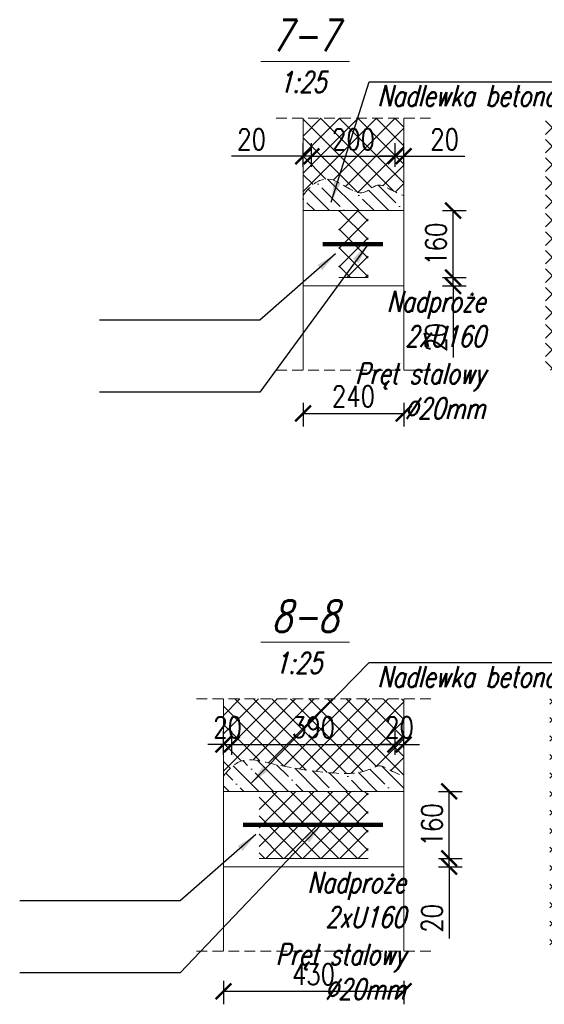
# Model space of a CAD drawing. Header units: millimetres. Extents: x 11984 to 50512, y -26688 to 13952.
# Tile 43 of 85: x 25564 to 25690, y 7681 to 7916. Entities that reach past the tile are written whole.
import ezdxf

# ---------------------------------------------------------------- set-up
doc = ezdxf.new("R2010")
doc.units = ezdxf.units.MM
doc.header["$MEASUREMENT"] = 0
doc.linetypes.add('HIDDEN', pattern=[9.525, 6.35, -3.175])
doc.layers.add('e-cad_opisy', color=7, linetype='Continuous')
for name, color, linetype, lineweight in [('e-cad_wymiary', 5, 'Continuous', 9), ('k-kreskowanie', 252, 'Continuous', 9), ('k-opis-blue', 161, 'Continuous', 35), ('k-opis-zbrojenia', 7, 'Continuous', 20), ('k-widok', 1, 'Continuous', 20), ('k-ściany istniejące', 190, 'Continuous', 18)]:
    doc.layers.add(name, color=color, linetype=linetype, lineweight=lineweight)
doc.styles.add('e-cad_1', font='simplex.shx', dxfattribs={"width": 0.8})
doc.styles.add('OPIS', font='simplex.shx', dxfattribs={"width": 0.85, "height": 15})
doc.styles.add('simplex15', font='simplex.shx', dxfattribs={"width": 0.75, "oblique": 15, "height": 10})
doc.dimstyles.new('e-cad_1_25_[cm]', dxfattribs={"dimscale": 2.5, "dimtxt": 2, "dimasz": 1.5, "dimexe": 1.25, "dimexo": 0.625, "dimtad": 1, "dimdec": 0, "dimlfac": 10, "dimrnd": 0.1, "dimdsep": 46, "dimtxsty": 'e-cad_1', "dimblk": 'ARCHTICK', "dimcen": 2.5, "dimclrd": 256, "dimclre": 256, "dimclrt": 7, "dimadec": 0, "dimazin": 0, "dimtfac": 1, "dimtdec": 0, "dimtix": 1, "dimtmove": 0, "dimatfit": 3, "dimfxl": 0, "dimarcsym": 0})
doc.dimstyles.new('LINIA', dxfattribs={"dimscale": 0.5, "dimtxt": 2.5, "dimasz": 10, "dimexe": 2.5, "dimexo": 5, "dimgap": 5, "dimtad": 1, "dimdec": 1, "dimdsep": 46, "dimtxsty": 'OPIS', "dimcen": 10, "dimadec": 0, "dimazin": 0, "dimtfac": 1, "dimtdec": 1, "dimtmove": 2, "dimatfit": 3, "dimfxl": 0, "dimtolj": 1, "dimtzin": 0, "dimarcsym": 0})
pattern_1 = [(45, (-3346.305, -1980.1727), (-2.2097087, 2.2097087), []), (135, (-3346.305, -1980.1727), (-2.2097087, -2.2097087), [])]
pattern_2 = [(135, (28362.3495, 8102.473), (-3.535534, -3.535534), []), (135, (28362.3495, 8106.0083), (-3.535534, -3.535534), [6.25, -1.25, 0, -1.25])]

# ---------------------------------------------------------------- blocks, each defined once
blk = doc.blocks.new('_ArchTick')
at = {"color": 0, "linetype": 'ByBlock', "const_width": 0.15}
blk.add_lwpolyline([(-0.5, -0.5), (0.5, 0.5)], dxfattribs=at)
blk = doc.blocks.new('*D178')
at = {"layer": 'Defpoints', "color": 0}
for p in [(25632.01, 7842.74), (25656.01, 7842.74), (25656.01, 7822.36)]:
    blk.add_point(p, dxfattribs=at)
at = {"layer": 'e-cad_wymiary', "lineweight": -2}
for p, q in [((25632.01, 7824.86), (25632.01, 7819.24)), ((25656.01, 7824.86), (25656.01, 7819.24)), ((25632.01, 7822.36), (25656.01, 7822.36))]:
    blk.add_line(p, q, dxfattribs=at)
at = {"layer": 'e-cad_wymiary', "lineweight": -2, "xscale": 3.75, "yscale": 3.75, "zscale": 3.75, "rotation": 180}
blk.add_blockref('_ArchTick', (25632.01, 7822.36), dxfattribs=at)
at = {"layer": 'e-cad_wymiary', "lineweight": -2, "xscale": 3.75, "yscale": 3.75, "zscale": 3.75}
blk.add_blockref('_ArchTick', (25656.01, 7822.36), dxfattribs=at)
at = {"layer": 'e-cad_wymiary', "color": 7, "insert": (25644.01, 7826.43), "char_height": 5, "attachment_point": 5, "style": 'e-cad_1'}
blk.add_mtext('240', dxfattribs=at)
blk = doc.blocks.new('*D179')
at = {"layer": 'Defpoints', "color": 0}
for p in [(25654.01, 7854.8), (25667.79, 7854.8), (25656.01, 7852.8)]:
    blk.add_point(p, dxfattribs=at)
at = {"layer": 'e-cad_wymiary', "lineweight": -2}
for p, q in [((25667.79, 7854.8), (25667.79, 7858.55)), ((25665.29, 7854.8), (25670.92, 7854.8)), ((25667.79, 7852.8), (25667.79, 7854.8)), ((25665.29, 7852.8), (25670.92, 7852.8)), ((25667.79, 7852.8), (25667.79, 7835.7))]:
    blk.add_line(p, q, dxfattribs=at)
at = {"layer": 'e-cad_wymiary', "lineweight": -2, "xscale": 3.75, "yscale": 3.75, "zscale": 3.75}
for p, rotation in [((25667.79, 7854.8), 270), ((25667.79, 7852.8), 90)]:
    blk.add_blockref('_ArchTick', p, dxfattribs=dict(at, rotation=rotation))
at = {"layer": 'e-cad_wymiary', "color": 7, "insert": (25663.73, 7840.5), "char_height": 5, "attachment_point": 5, "rotation": 90, "style": 'e-cad_1'}
blk.add_mtext('20', dxfattribs=at)
blk = doc.blocks.new('*D180')
at = {"layer": 'Defpoints', "color": 0}
for p in [(25656.01, 7870.8), (25667.79, 7870.8), (25654.01, 7854.8)]:
    blk.add_point(p, dxfattribs=at)
at = {"layer": 'e-cad_wymiary', "lineweight": -2}
for p, q in [((25665.29, 7870.8), (25670.92, 7870.8)), ((25667.79, 7854.8), (25667.79, 7870.8)), ((25665.29, 7854.8), (25670.92, 7854.8))]:
    blk.add_line(p, q, dxfattribs=at)
at = {"layer": 'e-cad_wymiary', "lineweight": -2, "xscale": 3.75, "yscale": 3.75, "zscale": 3.75}
for p, rotation in [((25667.79, 7870.8), 90), ((25667.79, 7854.8), 270)]:
    blk.add_blockref('_ArchTick', p, dxfattribs=dict(at, rotation=rotation))
at = {"layer": 'e-cad_wymiary', "color": 7, "insert": (25663.73, 7862.8), "char_height": 5, "attachment_point": 5, "rotation": 90, "style": 'e-cad_1'}
blk.add_mtext('160', dxfattribs=at)
blk = doc.blocks.new('*D181')
at = {"layer": 'Defpoints', "color": 0}
for p in [(25632.01, 7883.77), (25632.01, 7870.8), (25634.01, 7870.8)]:
    blk.add_point(p, dxfattribs=at)
at = {"layer": 'e-cad_wymiary', "lineweight": -2}
for p, q in [((25632.01, 7881.27), (25632.01, 7886.9)), ((25634.01, 7881.27), (25634.01, 7886.9)), ((25632.01, 7883.77), (25614.91, 7883.77)), ((25634.01, 7883.77), (25632.01, 7883.77)), ((25634.01, 7883.77), (25637.76, 7883.77))]:
    blk.add_line(p, q, dxfattribs=at)
at = {"layer": 'e-cad_wymiary', "lineweight": -2, "xscale": 3.75, "yscale": 3.75, "zscale": 3.75}
blk.add_blockref('_ArchTick', (25632.01, 7883.77), dxfattribs=at)
at = {"layer": 'e-cad_wymiary', "lineweight": -2, "xscale": 3.75, "yscale": 3.75, "zscale": 3.75, "rotation": 180}
blk.add_blockref('_ArchTick', (25634.01, 7883.77), dxfattribs=at)
at = {"layer": 'e-cad_wymiary', "color": 7, "insert": (25619.71, 7887.84), "char_height": 5, "attachment_point": 5, "style": 'e-cad_1'}
blk.add_mtext('20', dxfattribs=at)
blk = doc.blocks.new('*D182')
at = {"layer": 'Defpoints', "color": 0}
for p in [(25654.01, 7883.77), (25634.01, 7870.8), (25654.01, 7870.8)]:
    blk.add_point(p, dxfattribs=at)
at = {"layer": 'e-cad_wymiary', "lineweight": -2}
for p, q in [((25634.01, 7881.27), (25634.01, 7886.9)), ((25654.01, 7881.27), (25654.01, 7886.9)), ((25634.01, 7883.77), (25654.01, 7883.77))]:
    blk.add_line(p, q, dxfattribs=at)
at = {"layer": 'e-cad_wymiary', "lineweight": -2, "xscale": 3.75, "yscale": 3.75, "zscale": 3.75, "rotation": 180}
blk.add_blockref('_ArchTick', (25634.01, 7883.77), dxfattribs=at)
at = {"layer": 'e-cad_wymiary', "lineweight": -2, "xscale": 3.75, "yscale": 3.75, "zscale": 3.75}
blk.add_blockref('_ArchTick', (25654.01, 7883.77), dxfattribs=at)
at = {"layer": 'e-cad_wymiary', "color": 7, "insert": (25644.01, 7887.84), "char_height": 5, "attachment_point": 5, "style": 'e-cad_1'}
blk.add_mtext('200', dxfattribs=at)
blk = doc.blocks.new('*D183')
at = {"layer": 'Defpoints', "color": 0}
for p in [(25656.01, 7883.77), (25656.01, 7878.02), (25654.01, 7870.8)]:
    blk.add_point(p, dxfattribs=at)
at = {"layer": 'e-cad_wymiary', "lineweight": -2}
for p, q in [((25654.01, 7881.27), (25654.01, 7886.9)), ((25656.01, 7881.27), (25656.01, 7886.9)), ((25654.01, 7883.77), (25650.26, 7883.77)), ((25654.01, 7883.77), (25656.01, 7883.77)), ((25656.01, 7883.77), (25670.56, 7883.77)), ((25656.01, 7883.77), (25659.76, 7883.77))]:
    blk.add_line(p, q, dxfattribs=at)
at = {"layer": 'e-cad_wymiary', "lineweight": -2, "xscale": 3.75, "yscale": 3.75, "zscale": 3.75}
blk.add_blockref('_ArchTick', (25654.01, 7883.77), dxfattribs=at)
at = {"layer": 'e-cad_wymiary', "lineweight": -2, "xscale": 3.75, "yscale": 3.75, "zscale": 3.75, "rotation": 180}
blk.add_blockref('_ArchTick', (25656.01, 7883.77), dxfattribs=at)
at = {"layer": 'e-cad_wymiary', "color": 7, "insert": (25665.76, 7887.84), "char_height": 5, "attachment_point": 5, "style": 'e-cad_1'}
blk.add_mtext('20', dxfattribs=at)
blk = doc.blocks.new('*D210')
at = {"layer": 'Defpoints', "color": 0}
for p in [(25613.01, 7694.03), (25656.01, 7694.03), (25656.01, 7684.43)]:
    blk.add_point(p, dxfattribs=at)
at = {"layer": 'e-cad_wymiary', "lineweight": -2}
for p, q in [((25613.01, 7686.93), (25613.01, 7681.3)), ((25656.01, 7686.93), (25656.01, 7681.3)), ((25613.01, 7684.43), (25656.01, 7684.43))]:
    blk.add_line(p, q, dxfattribs=at)
at = {"layer": 'e-cad_wymiary', "lineweight": -2, "xscale": 3.75, "yscale": 3.75, "zscale": 3.75, "rotation": 180}
blk.add_blockref('_ArchTick', (25613.01, 7684.43), dxfattribs=at)
at = {"layer": 'e-cad_wymiary', "lineweight": -2, "xscale": 3.75, "yscale": 3.75, "zscale": 3.75}
blk.add_blockref('_ArchTick', (25656.01, 7684.43), dxfattribs=at)
at = {"layer": 'e-cad_wymiary', "color": 7, "insert": (25634.51, 7688.49), "char_height": 5, "attachment_point": 5, "style": 'e-cad_1'}
blk.add_mtext('430', dxfattribs=at)
blk = doc.blocks.new('*D211')
at = {"layer": 'Defpoints', "color": 0}
for p in [(25615.01, 7743.35), (25613.01, 7732.14), (25615.01, 7732.14)]:
    blk.add_point(p, dxfattribs=at)
at = {"layer": 'e-cad_wymiary', "lineweight": -2}
for p, q in [((25613.01, 7740.85), (25613.01, 7746.48)), ((25615.01, 7740.85), (25615.01, 7746.48)), ((25613.01, 7743.35), (25609.26, 7743.35)), ((25613.01, 7743.35), (25615.01, 7743.35)), ((25615.01, 7743.35), (25618.76, 7743.35))]:
    blk.add_line(p, q, dxfattribs=at)
at = {"layer": 'e-cad_wymiary', "lineweight": -2, "xscale": 3.75, "yscale": 3.75, "zscale": 3.75}
blk.add_blockref('_ArchTick', (25613.01, 7743.35), dxfattribs=at)
at = {"layer": 'e-cad_wymiary', "lineweight": -2, "xscale": 3.75, "yscale": 3.75, "zscale": 3.75, "rotation": 180}
blk.add_blockref('_ArchTick', (25615.01, 7743.35), dxfattribs=at)
at = {"layer": 'e-cad_wymiary', "color": 7, "insert": (25614.01, 7747.41), "char_height": 5, "attachment_point": 5, "style": 'e-cad_1'}
blk.add_mtext('20', dxfattribs=at)
blk = doc.blocks.new('*D212')
at = {"layer": 'Defpoints', "color": 0}
for p in [(25654.01, 7743.35), (25615.01, 7732.14), (25654.01, 7732.14)]:
    blk.add_point(p, dxfattribs=at)
at = {"layer": 'e-cad_wymiary', "lineweight": -2}
for p, q in [((25615.01, 7740.85), (25615.01, 7746.48)), ((25654.01, 7740.85), (25654.01, 7746.48)), ((25615.01, 7743.35), (25654.01, 7743.35))]:
    blk.add_line(p, q, dxfattribs=at)
at = {"layer": 'e-cad_wymiary', "lineweight": -2, "xscale": 3.75, "yscale": 3.75, "zscale": 3.75, "rotation": 180}
blk.add_blockref('_ArchTick', (25615.01, 7743.35), dxfattribs=at)
at = {"layer": 'e-cad_wymiary', "lineweight": -2, "xscale": 3.75, "yscale": 3.75, "zscale": 3.75}
blk.add_blockref('_ArchTick', (25654.01, 7743.35), dxfattribs=at)
at = {"layer": 'e-cad_wymiary', "color": 7, "insert": (25634.51, 7747.41), "char_height": 5, "attachment_point": 5, "style": 'e-cad_1'}
blk.add_mtext('390', dxfattribs=at)
blk = doc.blocks.new('*D213')
at = {"layer": 'Defpoints', "color": 0}
for p in [(25656.01, 7743.35), (25656.01, 7740.89), (25654.01, 7732.14)]:
    blk.add_point(p, dxfattribs=at)
at = {"layer": 'e-cad_wymiary', "lineweight": -2}
for p, q in [((25654.01, 7740.85), (25654.01, 7746.48)), ((25656.01, 7742.45), (25656.01, 7746.48)), ((25654.01, 7743.35), (25650.26, 7743.35)), ((25654.01, 7743.35), (25656.01, 7743.35)), ((25656.01, 7743.35), (25659.76, 7743.35))]:
    blk.add_line(p, q, dxfattribs=at)
at = {"layer": 'e-cad_wymiary', "lineweight": -2, "xscale": 3.75, "yscale": 3.75, "zscale": 3.75}
blk.add_blockref('_ArchTick', (25654.01, 7743.35), dxfattribs=at)
at = {"layer": 'e-cad_wymiary', "lineweight": -2, "xscale": 3.75, "yscale": 3.75, "zscale": 3.75, "rotation": 180}
blk.add_blockref('_ArchTick', (25656.01, 7743.35), dxfattribs=at)
at = {"layer": 'e-cad_wymiary', "color": 7, "insert": (25655.01, 7747.41), "char_height": 5, "attachment_point": 5, "style": 'e-cad_1'}
blk.add_mtext('20', dxfattribs=at)
blk = doc.blocks.new('*D214')
at = {"layer": 'Defpoints', "color": 0}
for p in [(25654.01, 7716.14), (25666.85, 7716.14), (25656.01, 7714.14)]:
    blk.add_point(p, dxfattribs=at)
at = {"layer": 'e-cad_wymiary', "lineweight": -2}
for p, q in [((25666.85, 7716.14), (25666.85, 7719.89)), ((25664.35, 7716.14), (25669.97, 7716.14)), ((25666.85, 7714.14), (25666.85, 7716.14)), ((25664.35, 7714.14), (25669.97, 7714.14)), ((25666.85, 7714.14), (25666.85, 7697.04))]:
    blk.add_line(p, q, dxfattribs=at)
at = {"layer": 'e-cad_wymiary', "lineweight": -2, "xscale": 3.75, "yscale": 3.75, "zscale": 3.75}
for p, rotation in [((25666.85, 7716.14), 270), ((25666.85, 7714.14), 90)]:
    blk.add_blockref('_ArchTick', p, dxfattribs=dict(at, rotation=rotation))
at = {"layer": 'e-cad_wymiary', "color": 7, "insert": (25662.79, 7701.84), "char_height": 5, "attachment_point": 5, "rotation": 90, "style": 'e-cad_1'}
blk.add_mtext('20', dxfattribs=at)
blk = doc.blocks.new('*D215')
at = {"layer": 'Defpoints', "color": 0}
for p in [(25656.01, 7732.14), (25666.85, 7732.14), (25654.01, 7716.14)]:
    blk.add_point(p, dxfattribs=at)
at = {"layer": 'e-cad_wymiary', "lineweight": -2}
for p, q in [((25664.35, 7732.14), (25669.97, 7732.14)), ((25666.85, 7716.14), (25666.85, 7732.14)), ((25664.35, 7716.14), (25669.97, 7716.14))]:
    blk.add_line(p, q, dxfattribs=at)
at = {"layer": 'e-cad_wymiary', "lineweight": -2, "xscale": 3.75, "yscale": 3.75, "zscale": 3.75}
for p, rotation in [((25666.85, 7732.14), 90), ((25666.85, 7716.14), 270)]:
    blk.add_blockref('_ArchTick', p, dxfattribs=dict(at, rotation=rotation))
at = {"layer": 'e-cad_wymiary', "color": 7, "insert": (25662.79, 7724.14), "char_height": 5, "attachment_point": 5, "rotation": 90, "style": 'e-cad_1'}
blk.add_mtext('160', dxfattribs=at)

msp = doc.modelspace()

# ---------------------------------------------------------------- hatches: boundary and pattern name
at = {"layer": 'k-kreskowanie'}
h = msp.add_hatch(dxfattribs=at)
h.set_pattern_fill('ANSI37', color=256, scale=25, style=0)
h.set_pattern_definition(pattern_1)
edge = h.paths.add_edge_path()
edge.add_line((25689.87, 7832.68), (25689.87, 7892.85))
edge.add_line((25689.87, 7892.85), (25897.47, 7892.85))
edge.add_line((25897.47, 7892.85), (25897.47, 7832.68))
edge.add_line((25897.47, 7832.68), (25853.84, 7832.68))
edge.add_line((25853.84, 7832.68), (25853.84, 7844.8))
edge.add_line((25853.84, 7844.8), (25878.84, 7844.8))
edge.add_line((25878.84, 7844.8), (25878.84, 7854.8))
edge.add_spline(control_points=[(25878.84, 7854.8), (25888.11, 7874.09), (25874.42, 7876.52), (25863.03, 7873.45), (25820.54, 7878.57), (25808.77, 7873.71), (25792.52, 7878.06), (25768.42, 7873.49), (25759.47, 7875.01), (25752.51, 7876.85), (25737.87, 7875.25), (25722.92, 7873.73), (25713.8, 7876.29), (25703.73, 7873.49), (25700.85, 7867.82), (25700.69, 7861.66), (25703.84, 7854.8)], knot_values=[0, 0, 0, 0, 1, 2, 3, 4, 5, 6, 7, 8, 9, 10, 11, 12, 13, 14, 14, 14, 14], degree=3, periodic=0)
edge.add_line((25703.84, 7854.8), (25703.84, 7844.8))
edge.add_line((25703.84, 7844.8), (25728.84, 7844.8))
edge.add_line((25728.84, 7844.8), (25728.84, 7832.68))
edge.add_line((25728.84, 7832.68), (25689.87, 7832.68))
edge = h.paths.add_edge_path()
edge.add_line((25632.01, 7892.85), (25656.01, 7892.85))
edge.add_line((25656.01, 7892.85), (25656.01, 7874.37))
edge.add_spline(control_points=[(25656.01, 7874.37), (25652.53, 7875.7), (25650.06, 7878.3), (25646.2, 7873.71), (25641.4, 7877.3), (25635.93, 7879.7), (25632.01, 7874.42)], knot_values=[0, 0, 0, 0, 1, 2, 3, 4, 4, 4, 4], degree=3, periodic=0)
edge.add_line((25632.01, 7874.42), (25632.01, 7892.85))
h.paths.add_polyline_path([(25640.51, 7854.8), (25647.51, 7854.8), (25647.51, 7862.8), (25640.51, 7862.8)])
h.paths.add_polyline_path([(25640.51, 7862.8), (25640.51, 7870.8), (25647.51, 7870.8), (25647.51, 7862.8)])
h.paths.add_polyline_path([(25710.83, 7881.31), (25701.85, 7881.31), (25701.85, 7888.81), (25710.83, 7888.81)], flags=24)
h.paths.add_polyline_path([(25834.97, 7881.31), (25747.71, 7881.31), (25747.71, 7888.81), (25834.97, 7888.81)], flags=24)
h.paths.add_polyline_path([(25880.83, 7881.31), (25871.85, 7881.31), (25871.85, 7888.81), (25880.83, 7888.81)], flags=24)
h.paths.add_polyline_path([(25650.4, 7884.09), (25637.62, 7884.09), (25637.62, 7891.59), (25650.4, 7891.59)], flags=24)
h = msp.add_hatch(dxfattribs=at)
h.set_pattern_fill('ANSI35', color=256, scale=20, angle=90, style=0)
h.set_pattern_definition(pattern_2)
edge = h.paths.add_edge_path()
edge.add_spline(control_points=[(25703.84, 7854.8), (25700.69, 7861.66), (25700.85, 7867.82), (25703.73, 7873.49), (25713.8, 7876.29), (25722.92, 7873.73), (25737.87, 7875.25), (25752.51, 7876.85), (25759.47, 7875.01), (25768.42, 7873.49), (25792.52, 7878.06), (25808.77, 7873.71), (25820.54, 7878.57), (25863.03, 7873.45), (25874.42, 7876.52), (25888.11, 7874.09), (25878.84, 7854.8)], knot_values=[0, 0, 0, 0, 1, 2, 3, 4, 5, 6, 7, 8, 9, 10, 11, 12, 13, 14, 14, 14, 14], degree=3, periodic=0)
edge.add_line((25878.84, 7854.8), (25873.84, 7854.8))
edge.add_line((25873.84, 7854.8), (25873.84, 7870.8))
edge.add_line((25873.84, 7870.8), (25708.84, 7870.8))
edge.add_line((25708.84, 7870.8), (25708.84, 7854.8))
edge.add_line((25708.84, 7854.8), (25703.84, 7854.8))
edge = h.paths.add_edge_path()
edge.add_line((25632.01, 7870.8), (25632.01, 7874.42))
edge.add_spline(control_points=[(25632.01, 7874.42), (25635.93, 7879.7), (25641.4, 7877.3), (25646.2, 7873.71), (25650.06, 7878.3), (25652.53, 7875.7), (25656.01, 7874.37)], knot_values=[0, 0, 0, 0, 1, 2, 3, 4, 4, 4, 4], degree=3, periodic=0)
edge.add_line((25656.01, 7874.37), (25656.01, 7870.8))
edge.add_line((25656.01, 7870.8), (25632.01, 7870.8))
h = msp.add_hatch(dxfattribs=at)
h.set_pattern_fill('ANSI37', color=256, scale=25, style=0)
h.set_pattern_definition(pattern_1)
edge = h.paths.add_edge_path()
edge.add_line((25690.87, 7694.03), (25690.87, 7754.2))
edge.add_line((25690.87, 7754.2), (25916.47, 7754.2))
edge.add_line((25916.47, 7754.2), (25916.47, 7694.03))
edge.add_line((25916.47, 7694.03), (25872.84, 7694.03))
edge.add_line((25872.84, 7694.03), (25872.84, 7706.14))
edge.add_line((25872.84, 7706.14), (25897.84, 7706.14))
edge.add_line((25897.84, 7706.14), (25897.84, 7716.14))
edge.add_spline(control_points=[(25897.84, 7716.14), (25907.11, 7735.44), (25893.42, 7737.87), (25882.03, 7734.8), (25820.54, 7739.92), (25808.77, 7735.05), (25792.52, 7739.4), (25768.42, 7734.84), (25759.47, 7736.36), (25752.51, 7738.2), (25737.87, 7736.6), (25723.92, 7735.08), (25714.8, 7737.64), (25704.73, 7734.84), (25701.85, 7729.16), (25701.69, 7723), (25704.84, 7716.14)], knot_values=[0, 0, 0, 0, 1, 2, 3, 4, 5, 6, 7, 8, 9, 10, 11, 12, 13, 14, 14, 14, 14], degree=3, periodic=0)
edge.add_line((25704.84, 7716.14), (25704.84, 7706.14))
edge.add_line((25704.84, 7706.14), (25729.84, 7706.14))
edge.add_line((25729.84, 7706.14), (25729.84, 7694.03))
edge.add_line((25729.84, 7694.03), (25690.87, 7694.03))
edge = h.paths.add_edge_path()
edge.add_line((25613.01, 7754.2), (25656.01, 7754.2))
edge.add_line((25656.01, 7754.2), (25656.01, 7735.72))
edge.add_spline(control_points=[(25656.01, 7735.72), (25652.53, 7737.05), (25650.06, 7739.65), (25646.2, 7735.05), (25622.4, 7738.65), (25616.93, 7741.05), (25613.01, 7735.76)], knot_values=[0, 0, 0, 0, 1, 2, 3, 4, 4, 4, 4], degree=3, periodic=0)
edge.add_line((25613.01, 7735.76), (25613.01, 7754.2))
h.paths.add_polyline_path([(25621.51, 7716.14), (25647.51, 7716.14), (25647.51, 7724.14), (25621.51, 7724.14)])
h.paths.add_polyline_path([(25621.51, 7724.14), (25621.51, 7732.14), (25647.51, 7732.14), (25647.51, 7724.14)])
h.paths.add_polyline_path([(25844.97, 7742.66), (25757.71, 7742.66), (25757.71, 7750.16), (25844.97, 7750.16)], flags=24)
h.paths.add_polyline_path([(25711.83, 7742.66), (25702.85, 7742.66), (25702.85, 7750.16), (25711.83, 7750.16)], flags=24)
h.paths.add_polyline_path([(25899.83, 7742.66), (25890.85, 7742.66), (25890.85, 7750.16), (25899.83, 7750.16)], flags=24)
h.paths.add_polyline_path([(25640.9, 7743.66), (25628.12, 7743.66), (25628.12, 7751.16), (25640.9, 7751.16)], flags=24)
h.paths.add_polyline_path([(25618.5, 7743.66), (25609.52, 7743.66), (25609.52, 7751.16), (25618.5, 7751.16)], flags=9)
h.paths.add_polyline_path([(25659.5, 7743.66), (25650.52, 7743.66), (25650.52, 7751.16), (25659.5, 7751.16)], flags=9)
h = msp.add_hatch(dxfattribs=at)
h.set_pattern_fill('ANSI35', color=256, scale=20, angle=90, style=0)
h.set_pattern_definition(pattern_2)
edge = h.paths.add_edge_path()
edge.add_spline(control_points=[(25704.84, 7716.14), (25701.69, 7723), (25701.85, 7729.16), (25704.73, 7734.84), (25714.8, 7737.64), (25723.92, 7735.08), (25737.87, 7736.6), (25752.51, 7738.2), (25759.47, 7736.36), (25768.42, 7734.84), (25792.52, 7739.4), (25808.77, 7735.05), (25820.54, 7739.92), (25882.03, 7734.8), (25893.42, 7737.87), (25907.11, 7735.44), (25897.84, 7716.14)], knot_values=[0, 0, 0, 0, 1, 2, 3, 4, 5, 6, 7, 8, 9, 10, 11, 12, 13, 14, 14, 14, 14], degree=3, periodic=0)
edge.add_line((25897.84, 7716.14), (25892.84, 7716.14))
edge.add_line((25892.84, 7716.14), (25892.84, 7732.14))
edge.add_line((25892.84, 7732.14), (25709.84, 7732.14))
edge.add_line((25709.84, 7732.14), (25709.84, 7716.14))
edge.add_line((25709.84, 7716.14), (25704.84, 7716.14))
edge = h.paths.add_edge_path()
edge.add_line((25613.01, 7732.14), (25613.01, 7735.76))
edge.add_spline(control_points=[(25613.01, 7735.76), (25616.93, 7741.05), (25622.4, 7738.65), (25646.2, 7735.05), (25650.06, 7739.65), (25652.53, 7737.05), (25656.01, 7735.72)], knot_values=[0, 0, 0, 0, 1, 2, 3, 4, 4, 4, 4], degree=3, periodic=0)
edge.add_line((25656.01, 7735.72), (25656.01, 7732.14))
edge.add_line((25656.01, 7732.14), (25613.01, 7732.14))

# ---------------------------------------------------------------- linework, layer by layer
at = {"layer": 'k-widok', "ltscale": 0.1}
for p, q in [((25621.91, 7906.39), (25643.04, 7906.39)), ((25621.91, 7767.73), (25643.04, 7767.73))]:
    msp.add_line(p, q, dxfattribs=at)
at = {"layer": 'k-widok', "linetype": 'HIDDEN', "ltscale": 0.4}
for p, q in [((25625.61, 7892.85), (25663.66, 7892.85)), ((25625.61, 7832.68), (25663.66, 7832.68)), ((25606.61, 7754.2), (25663.66, 7754.2)), ((25606.61, 7694.03), (25663.66, 7694.03))]:
    msp.add_line(p, q, dxfattribs=at)
at = {"layer": 'k-widok'}
for p, q in [((25632.01, 7852.8), (25632.01, 7832.68)), ((25656.01, 7852.8), (25656.01, 7832.68)), ((25613.01, 7714.14), (25613.01, 7694.03)), ((25656.01, 7714.14), (25656.01, 7694.03))]:
    msp.add_line(p, q, dxfattribs=at)
for points in [[(25632.01, 7870.8), (25632.01, 7852.8), (25656.01, 7852.8), (25656.01, 7870.8)], [(25613.01, 7732.14), (25613.01, 7714.14), (25656.01, 7714.14), (25656.01, 7732.14)]]:
    msp.add_lwpolyline(points, dxfattribs=at)
at = {"layer": 'k-widok', "const_width": 1}
for points in [[(25636.65, 7862.8), (25651.05, 7862.8)], [(25617.65, 7724.14), (25651.05, 7724.14)]]:
    msp.add_lwpolyline(points, dxfattribs=at)
at = {"layer": 'k-widok', "linetype": 'HIDDEN', "ltscale": 0.4}
for points in [[(25632.01, 7874.42), (25635.93, 7879.7), (25641.4, 7877.3), (25646.2, 7873.71), (25650.06, 7878.3), (25652.53, 7875.7), (25656.01, 7874.37)], [(25613.01, 7735.76), (25616.93, 7741.05), (25622.4, 7738.65), (25646.2, 7735.05), (25650.06, 7739.65), (25652.53, 7737.05), (25656.01, 7735.72)]]:
    msp.add_open_spline(points, degree=3, dxfattribs=at)
at = {"layer": 'k-ściany istniejące'}
for p, q in [((25640.51, 7854.8), (25647.51, 7854.8)), ((25621.51, 7716.14), (25647.51, 7716.14))]:
    msp.add_line(p, q, dxfattribs=at)
for points in [[(25632.01, 7892.85), (25632.01, 7870.8), (25656.01, 7870.8), (25656.01, 7892.85)], [(25613.01, 7754.2), (25613.01, 7732.14), (25656.01, 7732.14), (25656.01, 7754.2)]]:
    msp.add_lwpolyline(points, dxfattribs=at)

# ---------------------------------------------------------------- texts
at = {"layer": 'e-cad_opisy', "char_height": 5, "width": 90.3162, "style": 'simplex15'}
for s, insert, attachment_point in [('Nadlewka betonowa niskoskurczowa', (25649.77, 7895.7), 7), ('1:25', (25626.27, 7903.97), 1), ('Nadproże \\P2xU160', (25675.48, 7838.27), 9), ('Pręt stalowy\\P∅20mm', (25675.48, 7821.07), 9), ('Nadlewka betonowa niskoskurczowa', (25649.77, 7757.04), 7), ('1:25', (25625.27, 7765.32), 1), ('Nadproże \\P2xU160', (25656.48, 7699.61), 9), ('Pręt stalowy\\P∅20mm', (25656.48, 7682.42), 9)]:
    msp.add_mtext(s, dxfattribs=dict(at, insert=insert, attachment_point=attachment_point))
at = {"layer": 'k-opis-blue', "char_height": 7.5, "width": 8.5014, "attachment_point": 1, "style": 'simplex15'}
for s, insert in [('7-7', (25624.49, 7916.37)), ('8-8', (25624.49, 7777.72))]:
    msp.add_mtext(s, dxfattribs=dict(at, insert=insert))

# ---------------------------------------------------------------- dimensions: what is measured, and where the dimension line sits
at = {"layer": 'e-cad_wymiary'}
dim = msp.add_linear_dim(base=(25632.01, 7883.77), p1=(25634.01, 7870.8), p2=(25632.01, 7870.8), dimstyle='e-cad_1_25_[cm]', dxfattribs=at)
dim.commit()
dim.dimension.update_dxf_attribs({"geometry": '*D181', "text_midpoint": (25619.71, 7883.77), "dimtype": 160})
for base, p1, p2, picture, middle in [((25654.01, 7883.77), (25634.01, 7870.8), (25654.01, 7870.8), '*D182', (25644.01, 7887.84)), ((25656.01, 7822.36), (25632.01, 7842.74), (25656.01, 7842.74), '*D178', (25644.01, 7826.43)), ((25615.01, 7743.35), (25613.01, 7732.14), (25615.01, 7732.14), '*D211', (25614.01, 7747.41)), ((25656.01, 7684.43), (25613.01, 7694.03), (25656.01, 7694.03), '*D210', (25634.51, 7688.49))]:
    dim = msp.add_linear_dim(base=base, p1=p1, p2=p2, dimstyle='e-cad_1_25_[cm]', dxfattribs=at)
    dim.commit()
    dim.dimension.update_dxf_attribs({"geometry": picture, "text_midpoint": middle})
dim = msp.add_linear_dim(base=(25656.01, 7883.77), p1=(25654.01, 7870.8), p2=(25656.01, 7878.02), dimstyle='e-cad_1_25_[cm]', override={"dimtmove": 1}, dxfattribs=at)
dim.commit()
dim.dimension.update_dxf_attribs({"geometry": '*D183', "text_midpoint": (25665.76, 7883.77), "dimtype": 160})
for base, p1, p2, picture, middle in [((25667.79, 7870.8), (25654.01, 7854.8), (25656.01, 7870.8), '*D180', (25663.73, 7862.8)), ((25666.85, 7732.14), (25654.01, 7716.14), (25656.01, 7732.14), '*D215', (25662.79, 7724.14))]:
    dim = msp.add_linear_dim(base=base, p1=p1, p2=p2, angle=90, dimstyle='e-cad_1_25_[cm]', override={"dimtmove": 1}, dxfattribs=at)
    dim.commit()
    dim.dimension.update_dxf_attribs({"geometry": picture, "text_midpoint": middle})
for base, p1, p2, picture, middle in [((25667.79, 7854.8), (25656.01, 7852.8), (25654.01, 7854.8), '*D179', (25667.79, 7840.5)), ((25666.85, 7716.14), (25656.01, 7714.14), (25654.01, 7716.14), '*D214', (25666.85, 7701.84))]:
    dim = msp.add_linear_dim(base=base, p1=p1, p2=p2, angle=90, dimstyle='e-cad_1_25_[cm]', dxfattribs=at)
    dim.commit()
    dim.dimension.update_dxf_attribs({"geometry": picture, "text_midpoint": middle, "dimtype": 160})
for base, p1, p2, picture, middle in [((25654.01, 7743.35), (25615.01, 7732.14), (25654.01, 7732.14), '*D212', (25634.51, 7747.41)), ((25656.01, 7743.35), (25654.01, 7732.14), (25656.01, 7740.89), '*D213', (25655.01, 7747.41))]:
    dim = msp.add_linear_dim(base=base, p1=p1, p2=p2, dimstyle='e-cad_1_25_[cm]', override={"dimtmove": 1}, dxfattribs=at)
    dim.commit()
    dim.dimension.update_dxf_attribs({"geometry": picture, "text_midpoint": middle})

# ---------------------------------------------------------------- leaders
at = {"layer": 'k-opis-zbrojenia'}
for points in [[(25638.68, 7872.8), (25647.76, 7901.57), (25705.75, 7901.57)], [(25647.51, 7862.8), (25621.65, 7827.44), (25583.4, 7827.44)], [(25639.76, 7860.46), (25621.65, 7844.63), (25583.4, 7844.63)], [(25619.68, 7734.14), (25647.76, 7762.91), (25705.75, 7762.91)], [(25636.35, 7724.14), (25602.65, 7688.78), (25564.4, 7688.78)], [(25620.76, 7721.81), (25602.65, 7705.98), (25564.4, 7705.98)]]:
    msp.add_leader(points, dimstyle='LINIA', dxfattribs=at)

doc.saveas('drawing.dxf')
